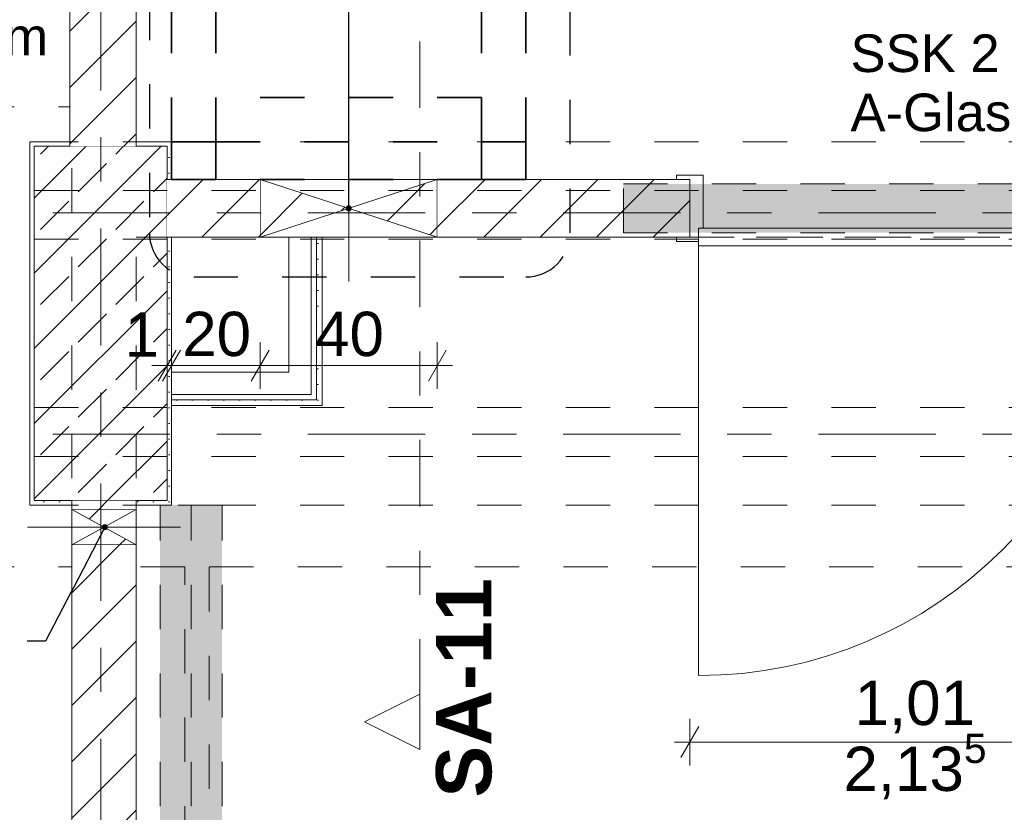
# Model space of a CAD drawing. Header units: metres. Extents: x -4 to 99, y -11 to 17.
# Tile 81 of 256: x 7.55 to 9.77, y 4.5 to 6.29. Entities that reach past the tile are written whole.
import ezdxf

# ---------------------------------------------------------------- set-up
doc = ezdxf.new("R2010")
doc.units = ezdxf.units.M
doc.header["$MEASUREMENT"] = 0
for name, pattern in [('Achse', [0.2, 0.1, -0.05, 0, -0.05]), ('Punktlinie eng', [0.0375, 0.0125, -0.025]), ('Schnittlinie', [0.3, 0.15, -0.075, 0, -0.075]), ('Strichlinie doppelt', [0.546806, 0.264583, -0.105833, 0.070556, -0.105833]), ('Strichlinie eng', [0.115, 0.075, -0.04]), ('Untersicht', [0.1, 0.075, -0.025]), ('Wipeout_Contour', [1, 0, -1])]:
    doc.linetypes.add(name, pattern=pattern)
for name, color, linetype in [('152 - Bemaßung_ Beschriftung.Ausbau', 7, 'Continuous'), ('203 - Marker.Schnitt - Ausbaudetail SA', 7, 'Continuous'), ('208 - Marker.Detail', 7, 'Continuous'), ('451 - Universal.Achsen Raster', 7, 'Continuous'), ('605 - Struktur.Wand Innen', 7, 'Continuous'), ('607 - Struktur.Stütze', 7, 'Continuous'), ('608 - Struktur.Träger', 7, 'Continuous'), ('612 - Struktur.Stahlbau', 7, 'Continuous'), ('650 - Abdeckung.Fußboden Aufbau', 7, 'Continuous'), ('Abbruch_605 - Struktur.Wand Innen', 7, 'Continuous'), ('Neubau_152 - Bemaßung_ Beschriftung.Ausbau', 7, 'Continuous'), ('Neubau_605 - Struktur.Wand Innen', 7, 'Continuous'), ('Neubau_612 - Struktur.Stahlbau', 7, 'Continuous'), ('Neubau_615 - Struktur.Sturz', 7, 'Continuous'), ('Neubau_653 - Abdeckung.TB Verkofferung', 7, 'Continuous')]:
    doc.layers.add(name, color=color, linetype=linetype)
doc.styles.add('ERSTELLTER_STIL_1', font='txt')
doc.styles.add('ERSTELLTER_STIL_2', font='txt')
doc.linetypes.add('Abbruch 1', pattern='A,0,[1,2022.0244.A_L5A-PL02.04_iD_Grundriss 2.OG1.Shx,S=0.001984,R=0,X=0,Y=0],-0.25,0', length=0.25)
doc.dimstyles.new('ERSTELLTER_STIL__2', dxfattribs={"dimtxt": 0.1, "dimasz": 0.0532, "dimexe": 0.18, "dimexo": 0.0625, "dimgap": 0, "dimtad": 1, "dimtih": 1, "dimtoh": 1, "dimzin": 0, "dimdsep": 46, "dimtxsty": 'ERSTELLTER_STIL_2', "dimblk": 'ARROWHEAD_2', "dimblk1": 'ARROWHEAD_2', "dimblk2": 'ARROWHEAD_2', "dimcen": 0.09, "dimse1": 1, "dimse2": 1, "dimclrd": 7, "dimclre": 7, "dimclrt": 7, "dimazin": 0, "dimtfac": 1, "dimtdec": 4, "dimtmove": 0, "dimatfit": 3, "dimfxl": 1, "dimtolj": 1, "dimtzin": 0, "dimarcsym": 0})
doc.dimstyles.new('ERSTELLTER_STIL__7', dxfattribs={"dimtxt": 0.18, "dimasz": 0.02736, "dimexe": 0.18, "dimexo": 0.0625, "dimgap": 0, "dimtad": 0, "dimtih": 1, "dimtoh": 1, "dimdec": 4, "dimzin": 0, "dimdsep": 46, "dimcen": 0.09, "dimadec": 0, "dimazin": 0, "dimtfac": 1, "dimtdec": 4, "dimtmove": 0, "dimatfit": 3, "dimldrblk": 'ARROWHEAD_11', "dimfxl": 1, "dimtolj": 1, "dimtzin": 0, "dimarcsym": 0})
pattern_1 = [(45, (0, 0), (-0.01767767, 0.01767767), [0, -0.025])]
pattern_2 = [(45, (0, 0), (-0.0636396, 0.0636396), [])]

# ---------------------------------------------------------------- blocks, each defined once
blk = doc.blocks.new('*D179')
at = {"layer": '152 - Bemaßung_ Beschriftung.Ausbau', "color": 7, "linetype": 'Continuous', "lineweight": 5}
for p, q in [((7.88, 5.4525), (7.88, 5.5575)), ((7.89, 5.4525), (7.89, 5.5575)), ((7.8598, 5.47), (7.9002, 5.54)), ((7.9102, 5.54), (7.8698, 5.47)), ((7.8458, 5.505), (7.88, 5.505)), ((7.88, 5.505), (7.89, 5.505))]:
    blk.add_line(p, q, dxfattribs=at)
at = {"layer": '152 - Bemaßung_ Beschriftung.Ausbau', "color": 7, "lineweight": 5, "insert": (7.7839, 5.525), "char_height": 0.1, "attachment_point": 7, "style": 'ERSTELLTER_STIL_2'}
blk.add_mtext('\\A1;{\\pql;\\fArial|b0|i0|c0|p38;1}', dxfattribs=at)
blk = doc.blocks.new('ARROWHEAD_2')
at = {"color": 0, "linetype": 'Continuous', "lineweight": 0}
for p, q in [((-0.378, -0.655), (0.378, 0.655)), ((0, 0), (-1, 0))]:
    blk.add_line(p, q, dxfattribs=at)
blk = doc.blocks.new('*D180')
at = {"layer": '152 - Bemaßung_ Beschriftung.Ausbau', "color": 7, "linetype": 'Continuous', "lineweight": 5}
for p, q in [((7.89, 5.4525), (7.89, 5.5575)), ((8.09, 5.4525), (8.09, 5.5575)), ((7.8598, 5.47), (7.9002, 5.54)), ((7.9102, 5.54), (7.8698, 5.47)), ((8.1102, 5.54), (8.0698, 5.47)), ((7.89, 5.505), (8.09, 5.505))]:
    blk.add_line(p, q, dxfattribs=at)
at = {"layer": '152 - Bemaßung_ Beschriftung.Ausbau', "color": 7, "lineweight": 5, "insert": (7.9141, 5.525), "char_height": 0.1, "attachment_point": 7, "style": 'ERSTELLTER_STIL_2'}
blk.add_mtext('\\A1;{\\pql;\\fArial|b0|i0|c0|p38;20}', dxfattribs=at)
blk = doc.blocks.new('*D181')
at = {"layer": '152 - Bemaßung_ Beschriftung.Ausbau', "color": 7, "linetype": 'Continuous', "lineweight": 5}
for p, q in [((8.09, 5.4525), (8.09, 5.5575)), ((8.49, 5.4525), (8.49, 5.5575)), ((8.1102, 5.54), (8.0698, 5.47)), ((8.4698, 5.47), (8.5102, 5.54)), ((8.09, 5.505), (8.49, 5.505)), ((8.49, 5.505), (8.5242, 5.505))]:
    blk.add_line(p, q, dxfattribs=at)
at = {"layer": '152 - Bemaßung_ Beschriftung.Ausbau', "color": 7, "lineweight": 5, "insert": (8.2141, 5.525), "char_height": 0.1, "attachment_point": 7, "style": 'ERSTELLTER_STIL_2'}
blk.add_mtext('\\A1;{\\pql;\\fArial|b0|i0|c0|p38;40}', dxfattribs=at)
blk = doc.blocks.new('ARROWHEAD_11')
at = {"color": 0, "linetype": 'Continuous', "lineweight": 0}
blk.add_line((0, 0), (-1, 0), dxfattribs=at)
at = {"color": 0, "linetype": 'Continuous', "lineweight": 0, "const_width": 0.25, "flags": 128}
blk.add_lwpolyline([(-0.125, 0, 1), (0.125, 0, 1)], format="xyb", close=True, dxfattribs=at)
blk = doc.blocks.new('*D529')
at = {"layer": '152 - Bemaßung_ Beschriftung.Ausbau', "color": 7, "linetype": 'Continuous', "lineweight": 5}
for p, q in [((9.06, 4.6021), (9.06, 4.7071)), ((10.07, 4.6021), (10.07, 4.7071)), ((9.0802, 4.6896), (9.0398, 4.6196)), ((10.0902, 4.6896), (10.0498, 4.6196)), ((9.0258, 4.6546), (9.06, 4.6546)), ((9.06, 4.6546), (10.07, 4.6546))]:
    blk.add_line(p, q, dxfattribs=at)
at = {"layer": '152 - Bemaßung_ Beschriftung.Ausbau', "color": 7, "lineweight": 5, "char_height": 0.1, "attachment_point": 7, "style": 'ERSTELLTER_STIL_2'}
for s, insert in [('\\A1;{\\pql;\\fArial|b0|i0|c0|p38;2,13\\fArial|b0|i0|c0|p38;\\A1{\\H.66x;\\S5^  ;}}', (9.4069, 4.5152)), ('\\A1;{\\pql;\\fArial|b0|i0|c0|p38;1,01}', (9.432, 4.6746))]:
    blk.add_mtext(s, dxfattribs=dict(at, insert=insert))

msp = doc.modelspace()

# ---------------------------------------------------------------- hatches: boundary and pattern name
at = {"layer": '607 - Struktur.Stütze', "linetype": 'Continuous', "lineweight": 0, "true_color": 0x000000}
h = msp.add_hatch(dxfattribs=at)
h.set_pattern_fill('Gips_0001', color=18, style=0, pattern_type=2)
h.set_pattern_definition(pattern_1)
h.paths.add_polyline_path([(7.57, 6.01), (7.57, 5.19), (7.665, 5.19), (7.665, 5.2), (7.58, 5.2), (7.58, 6), (7.66, 6), (7.66, 6.01)])
h = msp.add_hatch(dxfattribs=at)
h.set_pattern_fill('Gips_0001', color=18, style=0, pattern_type=2)
h.set_pattern_definition(pattern_1)
h.paths.add_polyline_path([(7.81, 6.01), (7.81, 6), (7.88, 6), (7.88, 5.925), (7.89, 5.925), (7.89, 6.01)])
h = msp.add_hatch(dxfattribs=at)
h.set_pattern_fill('Beton__Stahlbeton_0001', color=18, style=0, pattern_type=2)
h.set_pattern_definition([(45, (0, 0), (-0.0848528, 0.0848528), []), (45, (-0.04243, 0.04243), (-0.0848528, 0.0848528), [0.09, -0.03])])
h.paths.add_polyline_path([(7.58, 5.2), (7.88, 5.2), (7.88, 6), (7.58, 6)])
h = msp.add_hatch(dxfattribs=at)
h.set_pattern_fill('Gips_0001', color=18, style=0, pattern_type=2)
h.set_pattern_definition(pattern_1)
h.paths.add_polyline_path([(7.81, 5.19), (7.89, 5.19), (7.89, 5.795), (7.88, 5.795), (7.88, 5.2), (7.81, 5.2)])
at = {"layer": '612 - Struktur.Stahlbau', "linetype": 'Continuous', "lineweight": 0, "true_color": 0x30307f}
msp.add_hatch(color=177, dxfattribs=at).paths.add_polyline_path([(7.864, 5.19), (8.004, 5.19), (8.004, 0.71), (7.864, 0.71)])
at = {"layer": 'Abbruch_605 - Struktur.Wand Innen', "linetype": 'Continuous', "lineweight": 0, "true_color": 0x000000}
h = msp.add_hatch(dxfattribs=at)
h.set_pattern_fill('MW_Ziegel_0001', color=18, style=0, pattern_type=2)
h.set_pattern_definition(pattern_2)
h.paths.add_polyline_path([(8.09, 5.925), (8.09, 5.795), (8.29, 5.86)])
h = msp.add_hatch(dxfattribs=at)
h.set_pattern_fill('MW_Ziegel_0001', color=18, style=0, pattern_type=2)
h.set_pattern_definition(pattern_2)
h.paths.add_polyline_path([(8.29, 5.86), (8.49, 5.795), (8.49, 5.925)])
h = msp.add_hatch(dxfattribs=at)
h.set_pattern_fill('Gips_0001', color=18, style=0, pattern_type=2)
h.set_pattern_definition(pattern_1)
h.paths.add_polyline_path([(8.2175, 5.44), (8.2175, 5.795), (8.205, 5.795), (8.205, 5.44)])
h = msp.add_hatch(dxfattribs=at)
h.set_pattern_fill('Gips_0001', color=18, style=0, pattern_type=2)
h.set_pattern_definition(pattern_1)
h.paths.add_polyline_path([(8.23, 5.4275), (8.23, 5.795), (8.2175, 5.795), (8.2175, 5.4275)])
h = msp.add_hatch(dxfattribs=at)
h.set_pattern_fill('Gips_0001', color=18, style=0, pattern_type=2)
h.set_pattern_definition(pattern_1)
h.paths.add_polyline_path([(8.205, 5.44), (7.89, 5.44), (7.89, 5.4275), (8.205, 5.4275)])
h = msp.add_hatch(dxfattribs=at)
h.set_pattern_fill('Gips_0001', color=18, style=0, pattern_type=2)
h.set_pattern_definition(pattern_1)
h.paths.add_polyline_path([(8.2175, 5.4275), (7.89, 5.4275), (7.89, 5.415), (8.2175, 5.415)])
h = msp.add_hatch(dxfattribs=at)
h.set_pattern_fill('Gips_0001', color=18, style=0, pattern_type=2)
h.set_pattern_definition(pattern_1)
h.paths.add_polyline_path([(8.205, 5.44), (8.2175, 5.4275), (8.2175, 5.44)])
h = msp.add_hatch(dxfattribs=at)
h.set_pattern_fill('Gips_0001', color=18, style=0, pattern_type=2)
h.set_pattern_definition(pattern_1)
h.paths.add_polyline_path([(8.205, 5.4275), (8.2175, 5.4275), (8.205, 5.44)])
h = msp.add_hatch(dxfattribs=at)
h.set_pattern_fill('Gips_0001', color=18, style=0, pattern_type=2)
h.set_pattern_definition(pattern_1)
h.paths.add_polyline_path([(8.2175, 5.4275), (8.23, 5.415), (8.23, 5.4275)])
h = msp.add_hatch(dxfattribs=at)
h.set_pattern_fill('Gips_0001', color=18, style=0, pattern_type=2)
h.set_pattern_definition(pattern_1)
h.paths.add_polyline_path([(8.2175, 5.415), (8.23, 5.415), (8.2175, 5.4275)])
h = msp.add_hatch(dxfattribs=at)
h.set_pattern_fill('MW_Ziegel_0001', color=18, style=0, pattern_type=2)
h.set_pattern_definition(pattern_2)
h.paths.add_polyline_path([(7.665, 5.18), (7.7375, 5.14), (7.81, 5.18)])
h = msp.add_hatch(dxfattribs=at)
h.set_pattern_fill('MW_Ziegel_0001', color=18, style=0, pattern_type=2)
h.set_pattern_definition(pattern_2)
h.paths.add_polyline_path([(7.665, 5.1), (7.81, 5.1), (7.7375, 5.14)])

# ---------------------------------------------------------------- linework, layer by layer
at = {"layer": '203 - Marker.Schnitt - Ausbaudetail SA', "color": 7, "linetype": 'Schnittlinie', "lineweight": 13}
msp.add_line((8.4506, 8.937), (8.4506, 4.763), dxfattribs=at)
at = {"layer": '208 - Marker.Detail', "color": 30, "linetype": 'Punktlinie eng', "lineweight": 25, "true_color": 0xff6e00}
for p, q in [((7.84, 8.14), (7.84, 5.805)), ((7.94, 5.705), (8.69, 5.705))]:
    msp.add_line(p, q, dxfattribs=at)
at = {"layer": '451 - Universal.Achsen Raster', "color": 160, "linetype": 'Strichlinie doppelt', "lineweight": 9, "true_color": 0x3232ff}
msp.add_line((64.935, 5.35), (-3.175, 5.35), dxfattribs=at)
at = {"layer": '605 - Struktur.Wand Innen', "color": 1, "linetype": 'Continuous', "lineweight": 13}
for p, q in [((9.09, 5.935), (9.09, 5.815)), ((9.09, 5.815), (9.08, 5.815)), ((9.08, 5.815), (9.08, 5.785)), ((10.05, 5.815), (9.08, 5.815)), ((9.08, 5.815), (9.08, 5.775)), ((9.08, 5.775), (10.05, 5.775)), ((9.08, 5.775), (9.08, 4.805))]:
    msp.add_line(p, q, dxfattribs=at)
at = {"layer": '605 - Struktur.Wand Innen', "color": 1, "linetype": 'Continuous', "lineweight": 9}
msp.add_arc((9.08, 5.775), 0.97, 270, 0, dxfattribs=at)
at = {"layer": '607 - Struktur.Stütze', "color": 7, "linetype": 'Continuous', "lineweight": 5, "flags": 128}
for points in [[(7.66, 6.01), (7.57, 6.01), (7.57, 5.19), (7.665, 5.19)], [(7.89, 5.925), (7.89, 6.01), (7.81, 6.01)], [(7.81, 5.19), (7.89, 5.19), (7.89, 5.795)]]:
    msp.add_lwpolyline(points, dxfattribs=at)
at = {"layer": '607 - Struktur.Stütze', "color": 7, "linetype": 'Continuous', "lineweight": 13, "flags": 128}
msp.add_lwpolyline([(7.58, 5.2), (7.88, 5.2), (7.88, 6), (7.58, 6)], close=True, dxfattribs=at)
at = {"layer": '608 - Struktur.Träger', "color": 7, "linetype": 'Untersicht', "lineweight": 13}
msp.add_line((0.38, 5.41), (14.5051, 5.41), dxfattribs=at)
at = {"layer": '608 - Struktur.Träger', "color": 7, "linetype": 'Achse', "lineweight": 9}
msp.add_line((0.38, 5.3), (14.5051, 5.3), dxfattribs=at)
at = {"layer": '650 - Abdeckung.Fußboden Aufbau', "color": 7, "linetype": 'Continuous', "lineweight": 13, "flags": 128}
for points in [[(0.235, 8.51), (0.69, 8.51), (0.69, 8.09), (0.235, 8.09), (0.235, 6.01), (0.69, 6.01), (0.69, 5.19), (0.285, 5.19), (0.285, 0.71), (0.69, 0.71), (0.69, 0.255), (3.97, 0.255), (3.97, 0.71), (4.29, 0.71), (4.29, 0.255), (7.57, 0.255), (7.57, 0.71), (7.665, 0.71), (7.665, 5.19), (7.57, 5.19), (7.57, 6.01), (7.66, 6.01), (7.66, 6.5), (7.81, 6.5)], [(7.81, 6.5), (7.81, 6.01)], [(7.81, 6.01), (7.89, 6.01), (7.89, 5.925), (9.06, 5.925), (9.06, 5.795)], [(7.89, 5.795), (7.89, 5.19), (7.81, 5.19), (7.81, 0.71)], [(9.06, 5.795), (7.89, 5.795)]]:
    msp.add_lwpolyline(points, dxfattribs=at)
at = {"layer": '650 - Abdeckung.Fußboden Aufbau', "color": 7, "linetype": 'Strichlinie eng', "lineweight": 13, "flags": 128}
msp.add_lwpolyline([(9.06, 5.795), (10.07, 5.795)], dxfattribs=at)
at = {"layer": 'Abbruch_605 - Struktur.Wand Innen', "color": 160, "linetype": 'Abbruch 1', "lineweight": 5, "true_color": 0x3232ff}
for p, q in [((8.29, 6.025), (8.29, 5.695)), ((7.565, 5.14), (7.91, 5.14)), ((7.565, 5.14), (7.91, 5.14))]:
    msp.add_line(p, q, dxfattribs=at)
at = {"layer": 'Abbruch_605 - Struktur.Wand Innen', "color": 7, "linetype": 'Abbruch 1', "lineweight": 13}
for p, q in [((8.09, 5.925), (8.09, 5.795)), ((8.49, 5.795), (8.49, 5.925))]:
    msp.add_line(p, q, dxfattribs=at)
at = {"layer": 'Abbruch_605 - Struktur.Wand Innen', "color": 7, "linetype": 'Abbruch 1', "lineweight": 5}
for p, q in [((8.205, 5.49), (8.205, 5.795)), ((8.2175, 5.44), (8.2175, 5.795)), ((8.205, 5.44), (8.205, 5.49)), ((8.205, 5.44), (8.205, 5.49)), ((7.89, 5.44), (8.155, 5.44)), ((7.89, 5.4275), (8.205, 5.4275)), ((8.155, 5.44), (8.205, 5.44)), ((8.205, 5.4275), (8.2175, 5.4275)), ((8.2175, 5.4275), (8.2175, 5.44))]:
    msp.add_line(p, q, dxfattribs=at)
at = {"layer": 'Abbruch_605 - Struktur.Wand Innen', "color": 7, "linetype": 'Abbruch 1', "lineweight": 18}
for p, q in [((7.81, 5.18), (7.665, 5.18)), ((7.665, 5.1), (7.81, 5.1))]:
    msp.add_line(p, q, dxfattribs=at)
at = {"layer": 'Abbruch_605 - Struktur.Wand Innen', "color": 7, "linetype": 'Abbruch 1', "lineweight": 13, "flags": 128}
for points in [[(8.49, 5.925), (8.09, 5.925)], [(8.09, 5.795), (8.49, 5.795)]]:
    msp.add_lwpolyline(points, dxfattribs=at)
at = {"layer": 'Abbruch_605 - Struktur.Wand Innen', "color": 7, "linetype": 'Abbruch 1', "lineweight": 5, "flags": 128}
for points in [[(8.205, 5.795), (8.155, 5.795)], [(8.155, 5.795), (8.155, 5.49)], [(8.2175, 5.795), (8.205, 5.795)], [(8.23, 5.795), (8.2175, 5.795)], [(8.23, 5.4275), (8.23, 5.795)], [(8.155, 5.49), (7.89, 5.49)], [(8.23, 5.415), (8.23, 5.4275)], [(7.89, 5.415), (8.23, 5.415)]]:
    msp.add_lwpolyline(points, dxfattribs=at)
at = {"layer": 'Abbruch_605 - Struktur.Wand Innen', "color": 7, "linetype": 'Abbruch 1', "lineweight": 18, "flags": 128}
for points in [[(7.665, 5.18), (7.665, 5.1)], [(7.81, 5.1), (7.81, 5.18)]]:
    msp.add_lwpolyline(points, dxfattribs=at)
at = {"layer": 'Neubau_605 - Struktur.Wand Innen', "color": 1, "linetype": 'Continuous', "lineweight": 9}
for p, q in [((8.09, 5.925), (8.49, 5.795)), ((8.49, 5.925), (8.09, 5.795)), ((7.665, 5.1), (7.81, 5.18)), ((7.665, 5.18), (7.81, 5.1))]:
    msp.add_line(p, q, dxfattribs=at)
at = {"layer": 'Neubau_612 - Struktur.Stahlbau', "color": 1, "linetype": 'Untersicht', "lineweight": 13}
for p, q in [((7.864, 0.71), (7.864, 5.19)), ((8.004, 5.19), (7.864, 5.19)), ((8.004, 0.71), (8.004, 5.19))]:
    msp.add_line(p, q, dxfattribs=at)
at = {"layer": 'Neubau_612 - Struktur.Stahlbau', "color": 1, "linetype": 'Achse', "lineweight": 9}
msp.add_line((7.934, 0.71), (7.934, 5.19), dxfattribs=at)
at = {"layer": 'Neubau_653 - Abdeckung.TB Verkofferung', "color": 1, "linetype": 'Untersicht', "lineweight": 9}
for p, q in [((0.235, 6.0895), (7.665, 6.0895)), ((7.665, 5.0505), (7.665, 6.0895)), ((7.81, 5.795), (11.27, 5.795)), ((7.81, 5.0505), (7.81, 5.795)), ((0.235, 5.0505), (7.665, 5.0505)), ((7.81, 0.71), (7.81, 5.0505)), ((7.92, 1.01), (7.92, 5.0505)), ((7.975, 5.0505), (11.27, 5.0505)), ((7.975, 0.7495), (7.975, 5.0505))]:
    msp.add_line(p, q, dxfattribs=at)
at = {"layer": 'Neubau_653 - Abdeckung.TB Verkofferung', "color": 1, "linetype": 'Untersicht', "lineweight": 35, "flags": 128}
for points in [[(7.89, 6.01), (7.89, 8.09)], [(7.99, 6.01), (7.99, 8.09)], [(8.59, 6.01), (8.59, 8.09)], [(8.69, 6.01), (8.69, 8.09)], [(8.59, 6.11), (7.99, 6.11)], [(7.99, 6.01), (7.99, 6.11)], [(8.59, 6.11), (8.59, 6.01)], [(7.89, 6.01), (7.99, 6.01)], [(7.89, 6.01), (7.99, 6.01)], [(7.99, 6.01), (8.59, 6.01)], [(8.59, 6.01), (8.69, 6.01)], [(8.59, 6.01), (8.69, 6.01)]]:
    msp.add_lwpolyline(points, dxfattribs=at)

# ---------------------------------------------------------------- texts
at = {"layer": '203 - Marker.Schnitt - Ausbaudetail SA', "color": 7, "lineweight": 13, "insert": (8.6139, 5.0246), "char_height": 0.125, "attachment_point": 9, "rotation": 90, "style": 'ERSTELLTER_STIL_1'}
msp.add_mtext('\\A1;{\\pqr;\\pt0;\\fArial|b1|i0|c0|p38;SA-11}', dxfattribs=at)
at = {"layer": '605 - Struktur.Wand Innen', "color": 1, "lineweight": 9, "char_height": 0.085, "style": 'ERSTELLTER_STIL_2'}
for s, insert, attachment_point in [('\\A1;{\\pqr;\\pt0;\\fArial|b0|i0|c0|p38;}', (9.3575, 6.2721), 3), ('\\A1;{\\pql;\\pt0;\\fArial|b0|i0|c0|p38;SSK 2}', (9.4228, 6.2527), 1), ('\\A1;{\\pqr;\\pt0;\\fArial|b0|i0|c0|p38;}', (9.3575, 6.1386), 3), ('\\A1;{\\pql;\\pt0;\\fArial|b0|i0|c0|p38;A-Glas}', (9.4228, 6.1191), 1)]:
    msp.add_mtext(s, dxfattribs=dict(at, insert=insert, attachment_point=attachment_point))
at = {"layer": 'Neubau_152 - Bemaßung_ Beschriftung.Ausbau', "color": 7, "linetype": 'Continuous', "lineweight": 9, "insert": (6.5191, 6.4221), "char_height": 0.085, "attachment_point": 1, "line_spacing_factor": 0.931125, "style": 'ERSTELLTER_STIL_2'}
msp.add_mtext('\\A1;{\\pql;\\fArial|b0|i0|c0|p38;E WD 400/80\\P\\pql;\\fArial|b0|i0|c0|p38;Achshöhe = \\fArial|b0|i0|c0|p38;2,300\\fArial|b0|i0|c0|p38; m\\P\\pql;\\fArial|b0|i0|c0|p38;Bezug OKFF}', dxfattribs=at)

# ---------------------------------------------------------------- next in the draw order: wipeouts: each hides what was drawn before it
at = {"color": 254, "linetype": 'Wipeout_Contour', "lineweight": 0, "ltscale": 28.486918}
msp.add_wipeout([(8.4506, 4.638), (8.4506, 4.763), (8.3256, 4.7005)], dxfattribs=at).dxf.layer = '203 - Marker.Schnitt - Ausbaudetail SA'
at = {"color": 254, "linetype": 'Wipeout_Contour', "lineweight": 0, "ltscale": 39.804321}
msp.add_wipeout([(7.66, 6), (7.81, 6), (7.81, 6.5), (7.66, 6.5)], dxfattribs=at).dxf.layer = '605 - Struktur.Wand Innen'
at = {"color": 254, "linetype": 'Wipeout_Contour', "lineweight": 0, "ltscale": 39.653527}
msp.add_wipeout([(7.88, 5.925), (7.88, 5.795), (8.09, 5.795), (8.09, 5.925)], dxfattribs=at).dxf.layer = '605 - Struktur.Wand Innen'
at = {"color": 254, "linetype": 'Wipeout_Contour', "lineweight": 0, "ltscale": 42.229172}
msp.add_wipeout([(8.49, 5.925), (8.49, 5.795), (9.06, 5.795), (9.06, 5.925)], dxfattribs=at).dxf.layer = '605 - Struktur.Wand Innen'
at = {"color": 254, "linetype": 'Wipeout_Contour', "lineweight": 0, "ltscale": 37.313438}
msp.add_wipeout([(7.81, 5.2), (7.665, 5.2), (7.665, 5.18), (7.81, 5.18)], dxfattribs=at).dxf.layer = '605 - Struktur.Wand Innen'
at = {"color": 254, "linetype": 'Wipeout_Contour', "lineweight": 0, "ltscale": 33.968011}
msp.add_wipeout([(7.81, 5.1), (7.665, 5.1), (7.665, 0.7), (7.81, 0.7)], dxfattribs=at).dxf.layer = '605 - Struktur.Wand Innen'

# ---------------------------------------------------------------- next in the draw order: hatches: boundary and pattern name
at = {"layer": '605 - Struktur.Wand Innen', "linetype": 'Continuous', "lineweight": 0, "true_color": 0x000000}
h = msp.add_hatch(dxfattribs=at)
h.set_pattern_fill('MW_Ziegel_0001', color=18, style=0, pattern_type=2)
h.set_pattern_definition(pattern_2)
h.paths.add_polyline_path([(7.66, 6), (7.81, 6), (7.81, 6.5), (7.66, 6.5)])
h = msp.add_hatch(dxfattribs=at)
h.set_pattern_fill('MW_Ziegel_0001', color=18, style=0, pattern_type=2)
h.set_pattern_definition(pattern_2)
h.paths.add_polyline_path([(7.88, 5.925), (7.88, 5.795), (8.09, 5.795), (8.09, 5.925)])
h = msp.add_hatch(dxfattribs=at)
h.set_pattern_fill('MW_Ziegel_0001', color=18, style=0, pattern_type=2)
h.set_pattern_definition(pattern_2)
h.paths.add_polyline_path([(8.49, 5.925), (8.49, 5.795), (9.06, 5.795), (9.06, 5.925)])
h = msp.add_hatch(dxfattribs=at)
h.set_pattern_fill('MW_Ziegel_0001', color=18, style=0, pattern_type=2)
h.set_pattern_definition(pattern_2)
h.paths.add_polyline_path([(7.81, 5.2), (7.665, 5.2), (7.665, 5.18), (7.81, 5.18)])
h = msp.add_hatch(dxfattribs=at)
h.set_pattern_fill('MW_Ziegel_0001', color=18, style=0, pattern_type=2)
h.set_pattern_definition(pattern_2)
h.paths.add_polyline_path([(7.81, 5.1), (7.665, 5.1), (7.665, 0.7), (7.81, 0.7)])
at = {"layer": 'Neubau_615 - Struktur.Sturz', "linetype": 'Continuous', "lineweight": 0, "true_color": 0x3f0000}
msp.add_hatch(color=18, dxfattribs=at).paths.add_polyline_path([(8.91, 5.915), (8.91, 5.805), (10.22, 5.805), (10.22, 5.915)])

# ---------------------------------------------------------------- next in the draw order: linework, layer by layer
at = {"layer": '203 - Marker.Schnitt - Ausbaudetail SA', "color": 7, "linetype": 'Continuous', "lineweight": 13, "flags": 128}
msp.add_lwpolyline([(8.4506, 4.638), (8.4506, 4.763), (8.3256, 4.7005)], close=True, dxfattribs=at)
at = {"layer": '208 - Marker.Detail', "color": 30, "linetype": 'Punktlinie eng', "lineweight": 25, "true_color": 0xff6e00}
msp.add_line((8.79, 5.805), (8.79, 8.14), dxfattribs=at)
for centre, start, end in [((7.94, 5.805), 180, 270), ((8.69, 5.805), 270, 0)]:
    msp.add_arc(centre, 0.1, start, end, dxfattribs=at)
at = {"layer": '451 - Universal.Achsen Raster', "color": 160, "linetype": 'Strichlinie doppelt', "lineweight": 9, "true_color": 0x3232ff}
for p, q in [((7.73, -10.585), (7.73, 16.355)), ((64.935, 5.85), (-3.175, 5.85))]:
    msp.add_line(p, q, dxfattribs=at)
at = {"layer": '605 - Struktur.Wand Innen', "color": 1, "linetype": 'Continuous', "lineweight": 13}
for p, q in [((9.03, 5.925), (9.03, 5.935)), ((9.03, 5.935), (9.09, 5.935)), ((9.06, 5.925), (9.03, 5.925)), ((9.06, 5.795), (9.06, 5.925)), ((9.03, 5.785), (9.03, 5.795)), ((9.03, 5.795), (9.06, 5.795)), ((9.08, 5.785), (9.03, 5.785))]:
    msp.add_line(p, q, dxfattribs=at)
at = {"layer": '605 - Struktur.Wand Innen', "color": 7, "linetype": 'Continuous', "lineweight": 13}
msp.add_line((9.06, 5.795), (9.06, 5.925), dxfattribs=at)
msp.add_line((9.06, 5.795), (9.06, 5.925), dxfattribs=at)
msp.add_line((9.06, 5.795), (9.06, 5.925), dxfattribs=at)
at = {"layer": '605 - Struktur.Wand Innen', "color": 7, "linetype": 'Continuous', "lineweight": 18, "flags": 128}
for points in [[(7.66, 6.5), (7.66, 6)], [(7.81, 6), (7.81, 6.5)], [(7.665, 5.2), (7.665, 5.18)], [(7.81, 5.18), (7.81, 5.2)], [(7.665, 5.1), (7.665, 0.7)], [(7.81, 0.7), (7.81, 5.1)]]:
    msp.add_lwpolyline(points, dxfattribs=at)
at = {"layer": '605 - Struktur.Wand Innen', "color": 7, "linetype": 'Continuous', "lineweight": 13, "flags": 128}
for points in [[(8.09, 5.925), (7.88, 5.925)], [(9.06, 5.925), (8.49, 5.925)], [(7.88, 5.795), (8.09, 5.795)], [(8.49, 5.795), (9.06, 5.795)]]:
    msp.add_lwpolyline(points, dxfattribs=at)
at = {"layer": '608 - Struktur.Träger', "color": 7, "linetype": 'Untersicht', "lineweight": 13}
for p, q in [((0.38, 6.01), (61.88, 6.01)), ((0.38, 5.79), (61.88, 5.79)), ((0.38, 5.19), (14.5051, 5.19))]:
    msp.add_line(p, q, dxfattribs=at)
at = {"layer": '608 - Struktur.Träger', "color": 7, "linetype": 'Achse', "lineweight": 9}
msp.add_line((0.38, 5.9), (61.88, 5.9), dxfattribs=at)
at = {"layer": 'Neubau_615 - Struktur.Sturz', "color": 1, "linetype": 'Punktlinie eng', "lineweight": 13}
for p, q in [((8.91, 5.915), (10.22, 5.915)), ((8.91, 5.805), (8.91, 5.915)), ((8.91, 5.805), (10.22, 5.805))]:
    msp.add_line(p, q, dxfattribs=at)
at = {"layer": 'Neubau_653 - Abdeckung.TB Verkofferung', "color": 1, "linetype": 'Untersicht', "lineweight": 9}
for p in [(7.81, 1.01), (7.92, 5.0505)]:
    msp.add_line(p, (7.81, 5.0505), dxfattribs=at)
at = {"layer": 'Neubau_653 - Abdeckung.TB Verkofferung', "color": 1, "linetype": 'Untersicht', "lineweight": 35, "flags": 128}
for points in [[(7.89, 6.01), (7.89, 5.925)], [(7.99, 6.01), (7.99, 5.925)], [(8.59, 6.01), (8.59, 5.925)], [(8.69, 6.01), (8.69, 5.925)], [(7.99, 5.925), (7.89, 5.925)], [(8.59, 5.925), (7.99, 5.925)], [(8.69, 5.925), (8.59, 5.925)]]:
    msp.add_lwpolyline(points, dxfattribs=at)

# ---------------------------------------------------------------- next in the draw order: dimensions: what is measured, and where the dimension line sits
at = {"layer": '152 - Bemaßung_ Beschriftung.Ausbau', "color": 7, "linetype": 'Continuous', "lineweight": 5}
for base, p1, p2, picture, middle in [((8.09, 5.505), (7.89, 5.19), (8.09, 5.795), '*D180', (7.9903, 5.575)), ((8.49, 5.505), (8.09, 5.795), (8.49, 5.795), '*D181', (8.2903, 5.575)), ((10.07, 4.6546), (9.06, 5.785), (10.07, 5.785), '*D529', (9.5619, 4.7246)), ((7.89, 5.505), (7.88, 5.2), (7.89, 5.19), '*D179', (7.822, 5.575))]:
    dim = msp.add_linear_dim(base=base, p1=p1, p2=p2, dimstyle='ERSTELLTER_STIL__2', dxfattribs=at)
    dim.commit()
    dim.dimension.update_dxf_attribs({"geometry": picture, "text_midpoint": middle, "dimtype": 160})

# ---------------------------------------------------------------- next in the draw order: leaders
at = {"layer": 'Neubau_152 - Bemaßung_ Beschriftung.Ausbau', "color": 1, "linetype": 'Continuous', "lineweight": 13, "annotation_type": 0, "has_hookline": 1, "hookline_direction": 1}
for points, text_width in [([(8.29, 5.86), (8.29, 6.4221), (7.603, 6.4221)], 1.0839), ([(7.7394, 5.14), (7.6055, 4.8826), (7.5644, 4.8826)], 0.8253)]:
    msp.add_leader(points, dimstyle='ERSTELLTER_STIL__7', dxfattribs=dict(at, text_width=text_width))

doc.saveas('drawing.dxf')
